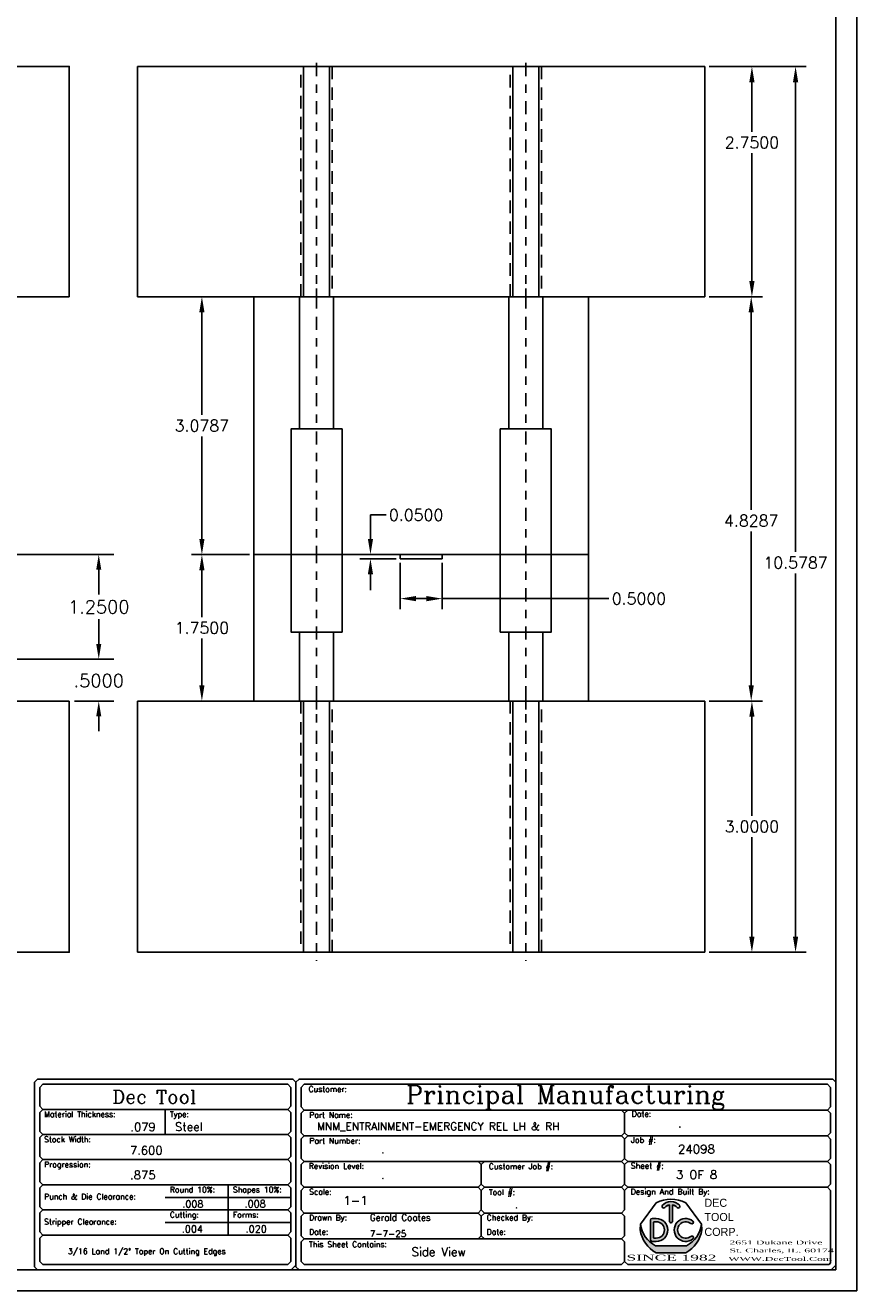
# Model space of a CAD drawing. Header units: inches. Extents: x -77 to 299, y -110 to 144.
# Tile 12 of 138: x 30 to 40, y -86 to -71. Entities that reach past the tile are written whole.
import ezdxf

# ---------------------------------------------------------------- set-up
doc = ezdxf.new("R2010")
doc.units = ezdxf.units.IN
doc.header["$MEASUREMENT"] = 0
doc.linetypes.add('CENTER', pattern=[0.249, 0.156, -0.031, 0.031, -0.031])
doc.linetypes.add('HIDDEN', pattern=[0.22499999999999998, 0.15, -0.075])
doc.layers.get('DEFPOINTS').update_dxf_attribs({"color": 8})
for name, color, linetype in [('SID-M-C', 74, 'CENTER'), ('SID-M-D', 42, 'Continuous'), ('SID-M-H', 4, 'HIDDEN'), ('SID-M-S', 105, 'Continuous')]:
    doc.layers.add(name, color=color, linetype=linetype)
doc.styles.add('C', font='COMPLEX.SHX')
doc.styles.add('DARREN', font='dutchi.ttf')
doc.styles.get("Standard").update_dxf_attribs({"font": 'txt.shx'})
doc.styles.add('TITTLE', font='vinet.ttf')
doc.dimstyles.get("Standard").update_dxf_attribs({"dimtxt": 0.18, "dimasz": 0.18, "dimexe": 0.18, "dimexo": 0.0625, "dimgap": 0.09, "dimtad": 0, "dimtih": 1, "dimtoh": 1, "dimdec": 4, "dimzin": 0, "dimdsep": 46, "dimtxsty": 'Standard', "dimcen": 0.09, "dimadec": 0, "dimazin": 0, "dimtfac": 1, "dimtdec": 4, "dimtofl": 0, "dimtmove": 0, "dimatfit": 3, "dimfxl": 0, "dimtolj": 1, "dimtzin": 0, "dimarcsym": 0})
doc.dimstyles.new('STANDARD$0', dxfattribs={"dimtxt": 0.156, "dimasz": 0.18, "dimexe": 0.18, "dimexo": 0.0625, "dimgap": 0.07, "dimtad": 0, "dimtih": 1, "dimtoh": 1, "dimdec": 4, "dimzin": 4, "dimdsep": 46, "dimtxsty": 'Standard', "dimcen": 0.09, "dimclrd": 2, "dimclre": 2, "dimclrt": 2, "dimadec": 4, "dimazin": 0, "dimtfac": 1, "dimtdec": 4, "dimtofl": 0, "dimtmove": 0, "dimatfit": 3, "dimfxl": 0, "dimtolj": 1, "dimtzin": 0, "dimarcsym": 0})

# ---------------------------------------------------------------- blocks, each defined once
blk = doc.blocks.new('*D115')
at = {"layer": 'DEFPOINTS', "color": 0}
for p in [(37.95359709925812, -71.15437650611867), (37.95359709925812, -81.7330765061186), (39.0377578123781, -81.7330765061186)]:
    blk.add_point(p, dxfattribs=at)
at = {"layer": 'SID-M-D', "color": 0, "lineweight": -2}
for p, q in [((38.00359709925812, -71.15437650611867), (39.16275781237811, -71.15437650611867)), ((39.03775781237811, -71.34187650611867), (39.03775781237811, -76.95148820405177)), ((39.0377578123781, -81.5455765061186), (39.03775781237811, -77.20928347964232)), ((38.00359709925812, -81.7330765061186), (39.1627578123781, -81.7330765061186))]:
    blk.add_line(p, q, dxfattribs=at)
at = {"layer": 'SID-M-D', "color": 0}
for points in [[(39.00650781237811, -71.34187650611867), (39.06900781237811, -71.34187650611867), (39.03775781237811, -71.15437650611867)], [(39.0065078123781, -81.5455765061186), (39.0690078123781, -81.5455765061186), (39.0377578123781, -81.7330765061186)]]:
    blk.add_solid(points, dxfattribs=at)
at = {"layer": 'SID-M-D', "color": 0, "insert": (39.03775781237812, -77.08038584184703), "char_height": 0.1377952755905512, "attachment_point": 5}
blk.add_mtext('\\A1;10.5787', dxfattribs=at)
blk = doc.blocks.new('*D116')
at = {"layer": 'DEFPOINTS', "color": 0}
for p in [(33.95857054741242, -76.98307650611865), (34.31464150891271, -76.98307650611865), (34.31464150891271, -77.03307650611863)]:
    blk.add_point(p, dxfattribs=at)
at = {"layer": 'SID-M-D', "color": 0, "lineweight": -2}
for p, q in [((33.95857054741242, -76.79557650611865), (33.95857054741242, -76.51010514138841)), ((33.95857054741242, -76.51010514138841), (34.14607054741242, -76.51010514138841)), ((34.26464150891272, -76.98307650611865), (33.83357054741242, -76.98307650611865)), ((34.26464150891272, -77.03307650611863), (33.83357054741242, -77.03307650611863)), ((33.95857054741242, -77.22057650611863), (33.95857054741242, -77.40807650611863))]:
    blk.add_line(p, q, dxfattribs=at)
at = {"layer": 'SID-M-D', "color": 0}
for points in [[(33.92732054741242, -76.79557650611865), (33.98982054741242, -76.79557650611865), (33.95857054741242, -76.98307650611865)], [(33.92732054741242, -77.22057650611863), (33.98982054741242, -77.22057650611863), (33.95857054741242, -77.03307650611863)]]:
    blk.add_solid(points, dxfattribs=at)
at = {"layer": 'SID-M-D', "color": 0, "insert": (34.50462697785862, -76.5101051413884), "char_height": 0.1377952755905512, "attachment_point": 5}
blk.add_mtext('\\A1;0.0500', dxfattribs=at)
blk = doc.blocks.new('*D117')
at = {"layer": 'DEFPOINTS', "color": 0}
for p in [(37.95359709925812, -71.15437650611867), (38.51634672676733, -71.15437650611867), (37.95359709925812, -73.90437650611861)]:
    blk.add_point(p, dxfattribs=at)
at = {"layer": 'SID-M-D', "color": 0, "lineweight": -2}
for p, q in [((38.00359709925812, -71.15437650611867), (38.64134672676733, -71.15437650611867)), ((38.51634672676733, -71.34187650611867), (38.51634672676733, -71.93283233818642)), ((38.51634672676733, -73.71687650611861), (38.51634672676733, -72.19062761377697)), ((38.00359709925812, -73.90437650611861), (38.64134672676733, -73.90437650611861))]:
    blk.add_line(p, q, dxfattribs=at)
at = {"layer": 'SID-M-D', "color": 0}
for points in [[(38.48509672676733, -71.34187650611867), (38.54759672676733, -71.34187650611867), (38.51634672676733, -71.15437650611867)], [(38.48509672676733, -73.71687650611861), (38.54759672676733, -73.71687650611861), (38.51634672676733, -73.90437650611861)]]:
    blk.add_solid(points, dxfattribs=at)
at = {"layer": 'SID-M-D', "color": 0, "insert": (38.51634672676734, -72.06172997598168), "char_height": 0.1377952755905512, "attachment_point": 5}
blk.add_mtext('\\A1;2.7500', dxfattribs=at)
blk = doc.blocks.new('*D118')
at = {"layer": 'DEFPOINTS', "color": 0}
for p in [(34.31464150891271, -77.03307650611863), (34.81464150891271, -77.03307650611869), (34.31464150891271, -77.50934344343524)]:
    blk.add_point(p, dxfattribs=at)
at = {"layer": 'SID-M-D', "color": 0, "lineweight": -2}
for p, q in [((34.31464150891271, -77.08307650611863), (34.31464150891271, -77.63434344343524)), ((34.81464150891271, -77.08307650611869), (34.81464150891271, -77.63434344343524)), ((34.50214150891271, -77.50934344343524), (34.62714150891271, -77.50934344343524)), ((34.81464150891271, -77.50934344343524), (36.80807990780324, -77.50934344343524))]:
    blk.add_line(p, q, dxfattribs=at)
at = {"layer": 'SID-M-D', "color": 0}
for points in [[(34.50214150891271, -77.47809344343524), (34.50214150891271, -77.54059344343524), (34.31464150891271, -77.50934344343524)], [(34.62714150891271, -77.47809344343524), (34.62714150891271, -77.54059344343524), (34.81464150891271, -77.50934344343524)]]:
    blk.add_solid(points, dxfattribs=at)
at = {"layer": 'SID-M-D', "color": 0, "insert": (37.16663633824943, -77.50934344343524), "char_height": 0.1377952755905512, "attachment_point": 5}
blk.add_mtext('\\A1;0.5000', dxfattribs=at)
blk = doc.blocks.new('*D119')
at = {"layer": 'DEFPOINTS', "color": 0}
for p in [(37.95359709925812, -78.73307650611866), (38.51611045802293, -78.73307650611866), (37.95359709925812, -81.7330765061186)]:
    blk.add_point(p, dxfattribs=at)
at = {"layer": 'SID-M-D', "color": 0, "lineweight": -2}
for p, q in [((38.00359709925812, -78.73307650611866), (38.64111045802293, -78.73307650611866)), ((38.51611045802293, -78.92057650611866), (38.51611045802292, -80.10160748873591)), ((38.51611045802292, -81.5455765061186), (38.51611045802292, -80.35940276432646)), ((38.00359709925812, -81.7330765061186), (38.64111045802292, -81.7330765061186))]:
    blk.add_line(p, q, dxfattribs=at)
at = {"layer": 'SID-M-D', "color": 0}
for points in [[(38.48486045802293, -78.92057650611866), (38.54736045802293, -78.92057650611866), (38.51611045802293, -78.73307650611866)], [(38.48486045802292, -81.5455765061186), (38.54736045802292, -81.5455765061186), (38.51611045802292, -81.7330765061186)]]:
    blk.add_solid(points, dxfattribs=at)
at = {"layer": 'SID-M-D', "color": 0, "insert": (38.51611045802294, -80.23050512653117), "char_height": 0.1377952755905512, "attachment_point": 5}
blk.add_mtext('\\A1;3.0000', dxfattribs=at)
blk = doc.blocks.new('*D120')
at = {"layer": 'DEFPOINTS', "color": 0}
for p in [(37.95359709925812, -73.90437650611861), (37.95359709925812, -78.73307650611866), (38.50799030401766, -78.73307650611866)]:
    blk.add_point(p, dxfattribs=at)
at = {"layer": 'SID-M-D', "color": 0, "lineweight": -2}
for p, q in [((38.00359709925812, -73.90437650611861), (38.63299030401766, -73.90437650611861)), ((38.50799030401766, -74.09187650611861), (38.50799030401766, -76.45039193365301)), ((38.50799030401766, -78.54557650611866), (38.50799030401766, -76.70818720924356)), ((38.00359709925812, -78.73307650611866), (38.63299030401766, -78.73307650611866))]:
    blk.add_line(p, q, dxfattribs=at)
at = {"layer": 'SID-M-D', "color": 0}
for points in [[(38.47674030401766, -74.09187650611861), (38.53924030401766, -74.09187650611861), (38.50799030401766, -73.90437650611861)], [(38.47674030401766, -78.54557650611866), (38.53924030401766, -78.54557650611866), (38.50799030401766, -78.73307650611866)]]:
    blk.add_solid(points, dxfattribs=at)
at = {"layer": 'SID-M-D', "color": 0, "insert": (38.50799030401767, -76.57928957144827), "char_height": 0.1377952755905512, "attachment_point": 5}
blk.add_mtext('\\A1;4.8287', dxfattribs=at)
blk = doc.blocks.new('*D121')
at = {"layer": 'DEFPOINTS', "color": 0}
for p in [(32.56464150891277, -76.98307650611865), (31.94462570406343, -78.7330765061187), (32.56464150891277, -78.73307650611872)]:
    blk.add_point(p, dxfattribs=at)
at = {"layer": 'SID-M-D', "color": 0, "lineweight": -2}
for p, q in [((32.51464150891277, -76.98307650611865), (31.81962570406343, -76.98307650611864)), ((31.94462570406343, -77.17057650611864), (31.94462570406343, -77.72917886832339)), ((31.94462570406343, -78.5455765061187), (31.94462570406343, -77.98697414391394)), ((32.51464150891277, -78.73307650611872), (31.81962570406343, -78.7330765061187))]:
    blk.add_line(p, q, dxfattribs=at)
at = {"layer": 'SID-M-D', "color": 0}
for points in [[(31.91337570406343, -77.17057650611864), (31.97587570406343, -77.17057650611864), (31.94462570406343, -76.98307650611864)], [(31.91337570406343, -78.5455765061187), (31.97587570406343, -78.5455765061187), (31.94462570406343, -78.7330765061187)]]:
    blk.add_solid(points, dxfattribs=at)
at = {"layer": 'SID-M-D', "color": 0, "insert": (31.94462570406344, -77.85807650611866), "char_height": 0.1377952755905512, "attachment_point": 5}
blk.add_mtext('\\A1;1.7500', dxfattribs=at)
blk = doc.blocks.new('*D122')
at = {"layer": 'DEFPOINTS', "color": 0}
for p in [(31.94462570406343, -73.9043765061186), (32.56464150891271, -73.90437650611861), (32.56464150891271, -76.98307650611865)]:
    blk.add_point(p, dxfattribs=at)
at = {"layer": 'SID-M-D', "color": 0, "lineweight": -2}
for p, q in [((32.51464150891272, -73.90437650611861), (31.81962570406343, -73.9043765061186)), ((31.94462570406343, -74.0918765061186), (31.94462570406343, -75.31482886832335)), ((31.94462570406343, -76.79557650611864), (31.94462570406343, -75.5726241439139)), ((32.51464150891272, -76.98307650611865), (31.81962570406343, -76.98307650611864))]:
    blk.add_line(p, q, dxfattribs=at)
at = {"layer": 'SID-M-D', "color": 0}
for points in [[(31.91337570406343, -74.0918765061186), (31.97587570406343, -74.0918765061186), (31.94462570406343, -73.9043765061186)], [(31.91337570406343, -76.79557650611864), (31.97587570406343, -76.79557650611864), (31.94462570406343, -76.98307650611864)]]:
    blk.add_solid(points, dxfattribs=at)
at = {"layer": 'SID-M-D', "color": 0, "insert": (31.94462570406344, -75.44372650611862), "char_height": 0.1377952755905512, "attachment_point": 5}
blk.add_mtext('\\A1;3.0787', dxfattribs=at)
blk = doc.blocks.new('*D315')
at = {"layer": 'DEFPOINTS', "color": 0}
for p in [(29.15906728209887, -78.23307650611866), (30.71232500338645, -78.23307650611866), (30.35910197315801, -78.73307650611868)]:
    blk.add_point(p, dxfattribs=at)
at = {"layer": 'SID-M-D', "color": 2, "lineweight": -2}
for p, q in [((30.71232500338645, -78.05307650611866), (30.71232500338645, -77.87307650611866)), ((29.22156728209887, -78.23307650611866), (30.89232500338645, -78.23307650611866)), ((30.42160197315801, -78.73307650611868), (30.89232500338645, -78.73307650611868)), ((30.71232500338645, -78.91307650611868), (30.71232500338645, -79.09307650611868))]:
    blk.add_line(p, q, dxfattribs=at)
at = {"layer": 'SID-M-D', "color": 2}
for points in [[(30.68232500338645, -78.05307650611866), (30.74232500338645, -78.05307650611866), (30.71232500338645, -78.23307650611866)], [(30.68232500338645, -78.91307650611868), (30.74232500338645, -78.91307650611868), (30.71232500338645, -78.73307650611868)]]:
    blk.add_solid(points, dxfattribs=at)
at = {"layer": 'SID-M-D', "color": 2, "insert": (30.71232500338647, -78.48861515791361), "char_height": 0.156, "attachment_point": 5}
blk.add_mtext('\\A1;.5000', dxfattribs=at)
blk = doc.blocks.new('*D316')
at = {"layer": 'DEFPOINTS', "color": 0}
for p in [(29.15906728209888, -76.98307650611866), (30.71232500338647, -76.98307650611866), (29.15906728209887, -78.23307650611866)]:
    blk.add_point(p, dxfattribs=at)
at = {"layer": 'SID-M-D', "color": 2, "lineweight": -2}
for p, q in [((29.22156728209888, -76.98307650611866), (30.89232500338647, -76.98307650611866)), ((30.71232500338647, -77.16307650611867), (30.71232500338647, -77.46007650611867)), ((30.71232500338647, -78.05307650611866), (30.71232500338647, -77.75607650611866)), ((29.22156728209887, -78.23307650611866), (30.89232500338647, -78.23307650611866))]:
    blk.add_line(p, q, dxfattribs=at)
at = {"layer": 'SID-M-D', "color": 2}
for points in [[(30.68232500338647, -77.16307650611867), (30.74232500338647, -77.16307650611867), (30.71232500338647, -76.98307650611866)], [(30.68232500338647, -78.05307650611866), (30.74232500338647, -78.05307650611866), (30.71232500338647, -78.23307650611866)]]:
    blk.add_solid(points, dxfattribs=at)
at = {"layer": 'SID-M-D', "color": 2, "insert": (30.71232500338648, -77.60807650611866), "char_height": 0.156, "attachment_point": 5}
blk.add_mtext('\\A1;1.2500', dxfattribs=at)
blk = doc.blocks.new('dm108730')
at = {"layer": 'SID-M-S'}
h = blk.add_hatch(color=5, dxfattribs=at)
edge = h.paths.add_edge_path()
edge.add_arc((-24.274016, 24.771245), 0.3125, 101.536958, 138.1897)
edge.add_arc((-24.553525, 25.021245), 0.0625, 138.1897, 318.1897, ccw=False)
edge.add_arc((-24.274016, 24.771245), 0.4375, 41.81029999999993, 138.1897, ccw=False)
edge.add_arc((-23.994474, 25.021208), 0.0625, -138.1439400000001, 41.85608500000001, ccw=False)
edge.add_arc((-24.274016, 24.771245), 0.3125, 41.791991, 78.46304)
edge.add_line((-24.211516, 25.077431), (-24.211516, 24.458747))
edge.add_arc((-24.274016, 24.458739), 0.0625, -180.0073369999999, 0.0073369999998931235, ccw=False)
edge.add_line((-24.336516, 24.458747), (-24.336516, 25.077431))
for color, points in [(44, [(-23.09113750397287, 24.12506353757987), (-23.11127244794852, 24.34654737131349), (-23.11127270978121, 24.34654772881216, -0.2467035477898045), (-23.67590065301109, 23.52124487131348), (-24.8721312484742, 23.52124487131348, -0.2467035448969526), (-25.43675927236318, 24.34654766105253), (-25.43675944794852, 24.34654742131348), (-25.45689447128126, 24.12506321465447, 0.2250527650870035), (-24.84472040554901, 23.2462442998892), (-23.70331161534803, 23.24624434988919, 0.2250528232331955)]), (5, [(-23.43839081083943, 24.46301805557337, 2.079481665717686), (-23.43832624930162, 23.77952329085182, 0.9974867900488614), (-23.51645796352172, 23.87709607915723, -2.078486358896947), (-23.51653168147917, 24.36545254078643, 0.9974776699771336)])]:
    blk.add_hatch(color=color, dxfattribs=at).paths.add_polyline_path(points)
h = blk.add_hatch(color=5, dxfattribs=at)
h.paths.add_polyline_path([(-24.83651594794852, 24.55874487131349), (-24.99901594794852, 24.55874487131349, 0.4142135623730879), (-25.06151594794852, 24.49624487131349), (-25.06151594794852, 23.74624487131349, 0.4142135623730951), (-24.99901594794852, 23.68374487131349), (-24.83651594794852, 23.68374487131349, 1)])
h.paths.add_polyline_path([(-24.83651594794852, 23.80874487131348), (-24.92651594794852, 23.80874487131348, -0.4142135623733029), (-24.93651594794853, 23.81874487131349), (-24.93651594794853, 24.42374487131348, -0.4142135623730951), (-24.92651594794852, 24.43374487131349), (-24.83651594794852, 24.43374487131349, -1)], flags=16)
at = {"layer": 'SID-M-S', "color": 44}
for p, q in [((-24.840673, 25.160426), (-25.436759, 24.346547)), ((-23.707359, 25.160426), (-23.111272, 24.346547))]:
    blk.add_line(p, q, dxfattribs=at)
at = {"layer": 'SID-M-S'}
for p, q in [((-25.436759, 24.346547), (-25.456894, 24.125063)), ((-25.061516, 24.496245), (-25.061516, 23.746245)), ((-24.836516, 24.558745), (-24.999016, 24.558745)), ((-24.936516, 23.818745), (-24.936516, 24.423745)), ((-24.926516, 24.433745), (-24.836516, 24.433745)), ((-23.111272, 24.346547), (-23.091137, 24.125063)), ((-24.926516, 23.808745), (-24.836516, 23.808745)), ((-24.836516, 23.683745), (-24.999016, 23.683745)), ((-23.6759, 23.521245), (-24.872131, 23.521245))]:
    blk.add_line(p, q, dxfattribs=at)
at = {"layer": 'SID-M-S', "linetype": 'Continuous'}
blk.add_line((-24.84472, 23.246244), (-23.703312, 23.246244), dxfattribs=at)
at = {"layer": 'SID-M-S'}
for points in [[(-24.041026, 24.97950400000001, 1), (-23.947923, 25.062911, 0.4472140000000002), (-24.600109, 25.062911)], [(-24.50694, 24.979578, -0.161305), (-24.336516, 25.077431), (-24.336516, 24.458747, 1.000128), (-24.211516, 24.458747), (-24.211516, 25.077431, -0.161387), (-24.041026, 24.97950400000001)]]:
    blk.add_lwpolyline(points, format="xyb", dxfattribs=at)
at = {"layer": 'SID-M-S', "color": 44}
blk.add_arc((-24.274016, 24.04624500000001), 1.25, 63.04274999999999, 116.9573, dxfattribs=at)
at = {"layer": 'SID-M-S'}
for centre, radius, start, end in [((-24.553525, 25.021245), 0.0625, 138.1897, 318.1897000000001), ((-24.36901600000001, 24.471245), 1.074999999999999, 186.6612, 242.0945000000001), ((-24.999016, 24.496245), 0.0625, 90.00001999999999, 180), ((-24.926516, 24.423745), 0.01, 90, 180), ((-24.836516, 24.121245), 0.4375, 270, 90), ((-24.836516, 24.121245), 0.3125, 270, 90), ((-23.711516, 24.121245), 0.4375, 51.37019699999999, 308.61381), ((-23.711516, 24.121245), 0.3125, 51.39486400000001, 308.5956), ((-24.179016, 24.471245), 1.074999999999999, 297.9055, 353.3388), ((-23.477584, 24.414334), 0.0625, 231.355952, 51.16382899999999), ((-24.224016, 24.331245), 1.25, 189.494, 240.2271), ((-24.999016, 23.746245), 0.0625, 180, 270), ((-24.926516, 23.818745), 0.01, 180, 270), ((-24.324016, 24.331245), 1.25, 299.7729, 350.506), ((-23.477515, 23.828211), 0.0625, 308.3877470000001, 128.676102)]:
    blk.add_arc(centre, radius, start, end, dxfattribs=at)
blk.add_point((-24.274016, 24.396245), dxfattribs=at)

msp = doc.modelspace()

# ---------------------------------------------------------------- linework, layer by layer
at = {"layer": 'SID-M-C'}
for p, q in [((33.31464150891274, -74.00437650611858), (33.31464150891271, -71.05437650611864)), ((35.81464150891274, -74.00437650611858), (35.81464150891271, -71.05437650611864)), ((33.31464150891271, -77.03577650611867), (33.31464150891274, -73.80437650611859)), ((35.81464150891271, -77.03577650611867), (35.81464150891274, -73.80437650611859)), ((33.31464150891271, -76.93037650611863), (33.31464150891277, -78.83307650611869)), ((35.81464150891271, -76.93037650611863), (35.81464150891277, -78.83307650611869)), ((33.31464150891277, -78.6330765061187), (33.31464150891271, -81.83307650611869)), ((35.81464150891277, -78.6330765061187), (35.81464150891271, -81.83307650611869))]:
    msp.add_line(p, q, dxfattribs=at)
at = {"layer": 'SID-M-H'}
for p, q in [((33.12714150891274, -73.90437650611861), (33.12714150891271, -71.15437650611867)), ((33.50214150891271, -71.15437650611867), (33.50214150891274, -73.90437650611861)), ((35.62714150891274, -73.90437650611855), (35.62714150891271, -71.15437650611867)), ((36.00214150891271, -71.15437650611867), (36.00214150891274, -73.90437650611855)), ((33.12714150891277, -78.73307650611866), (33.12714150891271, -81.73307650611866)), ((33.50214150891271, -81.73307650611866), (33.50214150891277, -78.73307650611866)), ((35.62714150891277, -78.73307650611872), (35.62714150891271, -81.73307650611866)), ((36.00214150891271, -81.73307650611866), (36.00214150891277, -78.73307650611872))]:
    msp.add_line(p, q, dxfattribs=at)
at = {"layer": 'SID-M-S'}
for p, q in [((31.17568591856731, -71.15437650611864), (31.17568591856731, -73.90437650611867)), ((37.95359709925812, -71.15437650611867), (31.17568591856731, -71.15437650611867)), ((33.15839150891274, -73.90437650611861), (33.15839150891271, -71.15437650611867)), ((33.47089150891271, -71.15437650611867), (33.47089150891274, -73.90437650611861)), ((35.65839150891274, -73.90437650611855), (35.65839150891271, -71.15437650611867)), ((35.97089150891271, -71.15437650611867), (35.97089150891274, -73.90437650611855)), ((37.95359709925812, -71.15437650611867), (37.95359709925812, -73.90437650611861)), ((37.95359709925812, -73.90437650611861), (31.17568591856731, -73.90437650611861)), ((33.11164150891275, -75.48307650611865), (33.5176415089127, -75.48307650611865)), ((35.61164150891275, -75.48307650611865), (36.0176415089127, -75.48307650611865)), ((36.56464150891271, -76.98307650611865), (32.56464150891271, -76.98307650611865)), ((32.56464150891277, -76.98307650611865), (32.56464150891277, -78.73307650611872)), ((32.56464150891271, -76.98307650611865), (36.56464150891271, -76.98307650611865)), ((34.31464150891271, -76.98307650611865), (34.31464150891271, -77.03307650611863)), ((34.31464150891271, -77.03307650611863), (34.81464150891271, -77.03307650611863)), ((34.81464150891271, -76.98307650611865), (34.81464150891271, -77.03307650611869)), ((36.56464150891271, -76.98307650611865), (36.56464150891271, -78.73307650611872)), ((33.11164150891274, -77.90807650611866), (33.51764150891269, -77.90807650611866)), ((35.61164150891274, -77.90807650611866), (36.01764150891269, -77.90807650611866)), ((37.95359709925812, -78.73307650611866), (31.17568591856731, -78.7330765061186)), ((31.17568591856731, -78.7330765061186), (31.17568591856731, -81.73307650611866)), ((36.56464150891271, -78.7330765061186), (32.56464150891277, -78.7330765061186)), ((33.15839150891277, -78.73307650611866), (33.15839150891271, -81.73307650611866)), ((33.47089150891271, -81.73307650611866), (33.47089150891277, -78.73307650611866)), ((35.65839150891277, -78.73307650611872), (35.65839150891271, -81.73307650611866)), ((35.97089150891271, -81.73307650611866), (35.97089150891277, -78.73307650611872)), ((37.95359709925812, -78.73307650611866), (37.95359709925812, -81.7330765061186)), ((37.95359709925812, -81.7330765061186), (31.17568591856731, -81.7330765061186)), ((30.00676117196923, -83.34638053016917), (30.04367516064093, -83.3094665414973)), ((30.00676117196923, -83.34638053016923), (30.00676117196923, -83.57255195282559)), ((30.04367516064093, -83.3094665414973), (32.96981774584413, -83.3094665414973)), ((33.00673173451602, -83.34638053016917), (32.96981774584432, -83.3094665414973)), ((33.00673173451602, -83.34638053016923), (33.00673173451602, -83.57255195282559)), ((33.12977836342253, -83.34638053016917), (33.16669235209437, -83.30946654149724)), ((33.12977836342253, -83.58016912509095), (33.12977836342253, -83.34638053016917)), ((39.41980484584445, -83.30946654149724), (33.16669235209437, -83.30946654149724)), ((39.41980484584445, -83.30946654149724), (39.45671883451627, -83.34638053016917)), ((39.45671883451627, -83.34638053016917), (39.45671883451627, -83.58016912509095)), ((30.00676117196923, -83.57255195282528), (30.04367516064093, -83.60946594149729)), ((30.00676117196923, -83.64637993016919), (30.04367516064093, -83.60946594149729)), ((30.00676117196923, -83.64637993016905), (30.00676117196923, -83.87255135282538)), ((30.04367516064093, -83.60946594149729), (32.96981774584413, -83.60946594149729)), ((31.50675817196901, -83.60946594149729), (31.50675817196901, -83.90946534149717)), ((33.00673173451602, -83.57255195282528), (32.96981774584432, -83.60946594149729)), ((33.00673173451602, -83.64637993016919), (32.96981774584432, -83.60946594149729)), ((33.00673173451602, -83.64637993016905), (33.00673173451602, -83.87255135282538)), ((33.16669235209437, -83.61708311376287), (33.12977836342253, -83.58016912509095)), ((33.12977836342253, -83.65399710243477), (33.16669235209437, -83.61708311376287)), ((33.12977836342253, -83.88778569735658), (33.12977836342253, -83.65399710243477)), ((39.41980484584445, -83.61708311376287), (33.16669235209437, -83.61708311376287)), ((36.95887226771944, -83.61708311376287), (36.99578625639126, -83.65399710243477)), ((37.03270024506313, -83.61708311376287), (36.99578625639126, -83.65399710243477)), ((36.99578625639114, -83.88778569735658), (36.99578625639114, -83.65399710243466)), ((39.41980484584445, -83.61708311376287), (39.45671883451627, -83.58016912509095)), ((39.45671883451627, -83.65399710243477), (39.41980484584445, -83.61708311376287)), ((39.45671883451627, -83.65399710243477), (39.45671883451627, -83.8898720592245)), ((30.00676117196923, -83.8725513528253), (30.04367516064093, -83.90946534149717)), ((30.00676117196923, -83.94637933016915), (30.04367516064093, -83.90946534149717)), ((30.00676117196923, -83.94637933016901), (30.00676117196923, -84.17255075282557)), ((30.04367516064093, -83.90946534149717), (32.96981774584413, -83.90946534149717)), ((33.00673173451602, -83.8725513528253), (32.96981774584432, -83.90946534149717)), ((33.00673173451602, -83.94637933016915), (32.96981774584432, -83.90946534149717)), ((33.00673173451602, -83.94637933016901), (33.00673173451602, -84.17255075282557)), ((33.16669235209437, -83.9246996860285), (33.12977836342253, -83.88778569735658)), ((33.12977836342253, -83.96161367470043), (33.16669235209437, -83.9246996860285)), ((33.12977836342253, -84.1954022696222), (33.12977836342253, -83.96161367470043)), ((36.95887226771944, -83.9246996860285), (33.16669235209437, -83.9246996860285)), ((36.95887226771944, -83.9246996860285), (36.99578625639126, -83.88778569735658)), ((36.99578625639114, -83.96161367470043), (36.95887226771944, -83.9246996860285)), ((36.99578625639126, -83.88778569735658), (37.03270024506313, -83.9246996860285)), ((37.03270024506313, -83.92678604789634), (36.99578625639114, -83.96370003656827)), ((36.99578625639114, -84.1954022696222), (36.99578625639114, -83.96370003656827)), ((37.03270024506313, -83.92678604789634), (39.41980484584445, -83.92678604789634)), ((39.45671883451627, -83.8898720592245), (39.41980484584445, -83.92678604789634)), ((39.41980484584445, -83.92678604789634), (39.45671883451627, -83.96370003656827)), ((39.45671883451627, -83.96370003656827), (39.45671883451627, -84.1954022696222)), ((30.00676117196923, -84.17255075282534), (30.04367516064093, -84.20946474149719)), ((30.00676117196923, -84.24637873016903), (30.04367516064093, -84.20946474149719)), ((30.00676117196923, -84.24637873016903), (30.00676117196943, -84.47255015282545)), ((30.04367516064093, -84.20946474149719), (32.96981774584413, -84.20946474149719)), ((33.00673173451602, -84.17255075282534), (32.96981774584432, -84.20946474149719)), ((33.00673173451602, -84.24637873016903), (32.96981774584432, -84.20946474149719)), ((33.00673173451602, -84.24637873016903), (33.00673173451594, -84.47255015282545)), ((33.16669235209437, -84.2323162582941), (33.12977836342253, -84.1954022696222)), ((33.12977836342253, -84.26923024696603), (33.16669235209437, -84.2323162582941)), ((33.12977836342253, -84.50301884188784), (33.12977836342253, -84.26923024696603)), ((36.95887226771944, -84.2323162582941), (33.16669235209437, -84.2323162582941)), ((35.24618038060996, -84.2323162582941), (35.28309436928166, -84.26923024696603)), ((35.32000835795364, -84.2323162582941), (35.28309436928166, -84.26923024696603)), ((35.28309436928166, -84.26923024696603), (35.28309436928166, -84.50301884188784)), ((36.95887226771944, -84.2323162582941), (36.99578625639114, -84.1954022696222)), ((36.99578625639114, -84.26923024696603), (36.95887226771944, -84.2323162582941)), ((36.99578625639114, -84.1954022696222), (37.03270024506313, -84.2323162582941)), ((37.03270024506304, -84.2323162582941), (36.99578625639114, -84.26923024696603)), ((36.99578625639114, -84.50301884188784), (36.99578625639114, -84.26923024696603)), ((37.03270024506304, -84.2323162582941), (39.41980484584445, -84.2323162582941)), ((39.45671883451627, -84.1954022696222), (39.41980484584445, -84.2323162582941)), ((39.41980484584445, -84.2323162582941), (39.45671883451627, -84.26923024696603)), ((39.45671883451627, -84.26923024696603), (39.45671883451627, -84.50301884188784)), ((30.00676117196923, -84.47255015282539), (30.04367516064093, -84.5094641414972)), ((33.00673173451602, -84.47255015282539), (32.96981774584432, -84.5094641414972)), ((30.00676117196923, -84.54637813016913), (30.04367516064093, -84.5094641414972)), ((30.00676117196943, -84.54637813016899), (30.00676117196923, -84.77254955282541)), ((30.04367516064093, -84.50946414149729), (32.96981774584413, -84.50946414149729)), ((32.25675667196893, -84.5094641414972), (32.25675667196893, -84.80946354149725)), ((33.00673173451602, -84.54637813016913), (32.96981774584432, -84.5094641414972)), ((33.00673173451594, -84.54637813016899), (33.00673173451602, -84.77254955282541)), ((33.12977836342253, -84.50301884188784), (33.16669235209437, -84.53993283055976)), ((33.12977836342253, -84.57684681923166), (33.16669235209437, -84.53993283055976)), ((33.12977836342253, -84.81063541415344), (33.12977836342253, -84.57684681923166)), ((35.24618038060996, -84.53993283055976), (33.16669235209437, -84.53993283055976)), ((35.28309436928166, -84.50301884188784), (35.24618038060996, -84.53993283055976)), ((35.24618038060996, -84.53993283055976), (35.28309436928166, -84.57684681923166)), ((35.28309436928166, -84.50301884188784), (35.32000835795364, -84.53993283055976)), ((35.32000835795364, -84.53993283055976), (35.28309436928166, -84.57684681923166)), ((35.28309436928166, -84.57684681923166), (35.28309436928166, -84.81063541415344)), ((36.95887226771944, -84.53993283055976), (35.32000835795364, -84.53993283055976)), ((36.95887226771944, -84.53993283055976), (36.99578625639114, -84.50301884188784)), ((36.99578625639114, -84.57684681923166), (36.95887226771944, -84.53993283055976)), ((36.99578625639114, -84.50301884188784), (37.03270024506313, -84.53993283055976)), ((37.03270024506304, -84.53993283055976), (36.99578625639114, -84.57684681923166)), ((36.99578625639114, -84.81063541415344), (36.99578625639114, -84.57684681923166)), ((37.03270024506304, -84.53993283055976), (39.41980484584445, -84.53993283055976)), ((39.45671883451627, -84.50301884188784), (39.41980484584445, -84.53993283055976)), ((39.41980484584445, -84.53993283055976), (39.45671883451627, -84.57684681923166)), ((39.45671883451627, -84.57684681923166), (39.45671883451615, -85.44348216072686)), ((30.00676117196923, -84.77254955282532), (30.04367516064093, -84.80946354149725)), ((31.50675817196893, -84.6594638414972), (33.00675517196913, -84.65946384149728)), ((33.00673173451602, -84.77254955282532), (32.96981774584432, -84.80946354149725)), ((30.00676117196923, -84.84637753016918), (30.04367516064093, -84.80946354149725)), ((30.00676117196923, -84.84637753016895), (30.00676117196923, -85.07254895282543)), ((30.04367516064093, -84.80946354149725), (32.96981774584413, -84.80946354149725)), ((32.25675667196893, -84.80946354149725), (32.25675667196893, -85.10946294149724)), ((33.00673173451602, -84.84637753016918), (32.96981774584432, -84.80946354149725)), ((33.00673173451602, -84.84637753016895), (33.00673173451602, -85.07254895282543)), ((33.16669235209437, -84.84754940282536), (33.12977836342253, -84.81063541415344)), ((33.12977836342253, -84.88446339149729), (33.16669235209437, -84.84754940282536)), ((33.12977836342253, -85.1182519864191), (33.12977836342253, -84.88446339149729)), ((35.24618038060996, -84.84754940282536), (33.16669235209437, -84.84754940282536)), ((35.28309436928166, -84.81063541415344), (35.24618038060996, -84.84754940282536)), ((35.24618038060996, -84.84754940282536), (35.28309436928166, -84.88446339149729)), ((35.28309436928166, -84.81063541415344), (35.32000835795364, -84.84754940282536)), ((35.32000835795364, -84.84754940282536), (35.28309436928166, -84.88446339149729)), ((35.28309436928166, -84.88446339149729), (35.28309436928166, -85.1182519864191)), ((36.95887226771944, -84.84754940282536), (35.32000835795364, -84.84754940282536)), ((36.99578625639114, -84.81063541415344), (36.95887226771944, -84.84754940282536)), ((36.95887226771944, -84.84754940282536), (36.99578625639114, -84.88446339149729)), ((36.99578625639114, -84.88446339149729), (36.99578625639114, -85.1182519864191)), ((30.00676117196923, -85.07254895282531), (30.04367516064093, -85.10946294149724)), ((31.50675817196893, -84.95946324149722), (33.00675517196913, -84.95946324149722)), ((33.00673173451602, -85.07254895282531), (32.96981774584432, -85.10946294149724)), ((30.00676117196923, -85.14637693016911), (30.04367516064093, -85.10946294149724)), ((30.00676117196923, -85.14637693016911), (30.00676117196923, -85.42589199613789)), ((30.04367516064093, -85.10946294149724), (32.96981774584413, -85.10946294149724)), ((33.00673173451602, -85.14637693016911), (32.96981774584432, -85.10946294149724)), ((33.00673173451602, -85.14637693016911), (33.00673173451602, -85.42589199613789)), ((33.16669235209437, -85.155165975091), (33.12977836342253, -85.1182519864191)), ((33.12977836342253, -85.1920799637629), (33.16669235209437, -85.155165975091)), ((33.12977836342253, -85.4258685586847), (33.12977836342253, -85.1920799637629)), ((36.95887226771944, -85.155165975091), (33.16669235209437, -85.155165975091)), ((35.28309436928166, -85.1182519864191), (35.24618038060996, -85.155165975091)), ((35.28309436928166, -85.1182519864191), (35.32000835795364, -85.155165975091)), ((36.99578625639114, -85.1182519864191), (36.95887226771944, -85.155165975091)), ((36.95887226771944, -85.155165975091), (36.99578625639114, -85.1920799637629)), ((36.99578625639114, -85.19207996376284), (36.99578625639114, -85.4258685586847)), ((30.00676117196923, -85.42589199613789), (30.04367516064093, -85.46280598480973)), ((30.04367516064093, -85.46280598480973), (32.96981774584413, -85.46280598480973)), ((33.00673173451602, -85.42589199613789), (32.96981774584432, -85.46280598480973)), ((33.16669235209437, -85.46278254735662), (33.12977836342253, -85.4258685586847)), ((36.95887226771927, -85.46278254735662), (33.16669235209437, -85.46278254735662)), ((36.95887226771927, -85.46278254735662), (36.99578625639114, -85.4258685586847)), ((36.99578625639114, -85.4258685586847), (37.03270024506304, -85.46278254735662)), ((39.43741844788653, -85.46278254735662), (37.03270024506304, -85.46278254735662)), ((39.45671883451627, -85.44348216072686), (39.43741844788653, -85.46278254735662))]:
    msp.add_line(p, q, dxfattribs=at)
at = {"layer": 'SID-M-S', "color": 7}
for points in [[(-7.731757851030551, -51.89929068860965), (39.76824214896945, -51.89929068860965), (39.76824214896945, -85.77430536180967), (-7.731757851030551, -85.77430536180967)], [(-7.481757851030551, -85.52430536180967), (-7.481757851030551, -52.14929068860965), (39.51824214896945, -52.14929068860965), (39.51824214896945, -85.52430536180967)]]:
    msp.add_lwpolyline(points, close=True, dxfattribs=at)
at = {"layer": 'SID-M-S'}
for points in [[(30.35910197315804, -73.90437650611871), (30.35910197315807, -71.15437650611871), (23.02955040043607, -71.15437650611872), (23.02955040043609, -73.90437650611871)], [(23.02955040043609, -73.90437650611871), (30.35910197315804, -73.90437650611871)], [(36.56464150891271, -76.98307650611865), (32.56464150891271, -76.98307650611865), (32.56464150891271, -73.90437650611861), (36.56464150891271, -73.90437650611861), (36.56464150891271, -76.98307650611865)], [(33.01014150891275, -76.98307650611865), (33.01014150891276, -75.48307650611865), (33.11164150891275, -75.48307650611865), (33.11164150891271, -73.90437650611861), (33.51764150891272, -73.90437650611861), (33.5176415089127, -75.48307650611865), (33.61914150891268, -75.48307650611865), (33.61914150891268, -76.98307650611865)], [(35.51014150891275, -76.98307650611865), (35.51014150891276, -75.48307650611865), (35.61164150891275, -75.48307650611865), (35.61164150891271, -73.90437650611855), (36.01764150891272, -73.90437650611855), (36.0176415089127, -75.48307650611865), (36.11914150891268, -75.48307650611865), (36.11914150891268, -76.98307650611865)], [(33.01014150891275, -76.98307650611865), (33.01014150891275, -77.90807650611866), (33.11164150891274, -77.90807650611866), (33.11164150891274, -78.73307650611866), (33.51764150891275, -78.73307650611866), (33.51764150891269, -77.90807650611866), (33.61914150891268, -77.90807650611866), (33.61914150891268, -76.98307650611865)], [(35.51014150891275, -76.98307650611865), (35.51014150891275, -77.90807650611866), (35.61164150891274, -77.90807650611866), (35.61164150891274, -78.73307650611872), (36.01764150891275, -78.73307650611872), (36.01764150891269, -77.90807650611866), (36.11914150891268, -77.90807650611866), (36.11914150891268, -76.98307650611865)], [(30.35910197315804, -78.73307650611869), (23.02955040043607, -78.73307650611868)], [(23.02955040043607, -78.73307650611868), (23.02955040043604, -81.73307650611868), (30.35910197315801, -81.73307650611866), (30.35910197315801, -78.73307650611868)]]:
    msp.add_lwpolyline(points, dxfattribs=at)
for points in [[(33.06825504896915, -83.28485721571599), (33.06825504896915, -85.46896595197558), (33.01291513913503, -85.52430586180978), (29.98215184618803, -85.52430586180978), (29.94523785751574, -85.48739187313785), (29.94523785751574, -83.28485721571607), (29.98215184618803, -83.24794322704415), (33.03134106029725, -83.24794322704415)], [(39.51824214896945, -83.28485721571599), (39.51824214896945, -85.46896595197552), (39.46290223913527, -85.52430586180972), (33.10516903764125, -85.52430586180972), (33.06825504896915, -85.4873918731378), (33.06825504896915, -83.28485721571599), (33.10516903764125, -83.24794322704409), (39.48132816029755, -83.24794322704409)]]:
    msp.add_lwpolyline(points, close=True, dxfattribs=at)

# ---------------------------------------------------------------- block references
at = {"layer": 'SID-M-S', "xscale": 0.3125435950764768, "yscale": 0.3125435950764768, "zscale": 0.3125435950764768}
msp.add_blockref('dm108730', (45.13604640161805, -92.58806412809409), dxfattribs=at)

# ---------------------------------------------------------------- texts
at = {"layer": 'SID-M-D', "style": 'C'}
for s, height, p in [('Customer:', 0.0672911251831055, (33.21910820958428, -83.40094163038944)), ('Material Thickness:', 0.0672911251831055, (30.05917702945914, -83.70094103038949)), ('Type:', 0.0672911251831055, (31.56167005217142, -83.70094103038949)), ('Part Name:', 0.0672911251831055, (33.22720047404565, -83.70919639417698)), ('Date:', 0.0686930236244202, (37.07874510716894, -83.69648417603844)), ('Stock Width:', 0.0672911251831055, (30.05917702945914, -84.00094043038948)), ('Part Number:', 0.0672911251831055, (33.22839122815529, -84.01824467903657)), ('Job #:', 0.0686930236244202, (37.07166736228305, -84.00853436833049)), ('Progression:', 0.0672911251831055, (30.05917702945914, -84.30093983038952)), ('Revision Level:', 0.0672911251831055, (33.22155367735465, -84.31923391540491)), ('Customer Job #:', 0.0672911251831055, (35.37242421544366, -84.3237913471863)), ('Sheet #:', 0.0686930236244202, (37.06812856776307, -84.3165579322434)), ('Punch & Die Clearance:', 0.0672911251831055, (30.05917702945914, -84.68415735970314)), ('Round 10%%%:', 0.0672911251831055, (31.56167005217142, -84.60093923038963)), ('Shapes 10%%%:', 0.0672911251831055, (32.31512358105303, -84.60093923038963)), ('Scale:', 0.0672911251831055, (33.22627543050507, -84.62685048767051)), ('Tool #:', 0.0672911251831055, (35.37242421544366, -84.6314079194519)), ('Design And Built By:', 0.0686930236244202, (37.06639415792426, -84.62563604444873)), ('Stripper Clearance:', 0.0672911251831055, (30.05917702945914, -84.9841567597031)), ('Cutting:', 0.0672911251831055, (31.56167005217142, -84.90093863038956)), ('Forms:', 0.0672911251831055, (32.31512358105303, -84.90093863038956)), ('Drawn By:', 0.0672911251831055, (33.22521741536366, -84.93446705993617)), ('Checked By:', 0.0672911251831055, (35.34674667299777, -84.93446705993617)), ('Date:', 0.0672911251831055, (33.22521741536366, -85.1053364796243)), ('Date:', 0.0672911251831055, (35.34674667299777, -85.1053364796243)), ('This Sheet Contains:', 0.0672911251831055, (33.22364190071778, -85.25423135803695)), ('3/16 Land 1/2%%d Taper On Cutting Edges', 0.0672911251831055, (30.34291899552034, -85.33749980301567))]:
    msp.add_text(s, height=height, dxfattribs=at).set_placement(p)
at = {"layer": 'SID-M-S', "style": 'C'}
for s, height, p in [('Dec Tool', 0.1602169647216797, (30.87615781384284, -83.53836400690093)), ('Principal Manufacturing', 0.213623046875, (34.38643086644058, -83.53749869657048)), ('.079', 0.1009366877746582, (31.08988553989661, -83.86918522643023)), ('Steel', 0.1009366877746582, (31.62468372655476, -83.86700152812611)), ('MNM_ENTRAINMENT-EMERGENCY REL LH & RH', 0.09228497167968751, (33.32021275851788, -83.85753407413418)), ('.', 0.102538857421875, (37.63403226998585, -83.8242819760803)), ('7.600', 0.1009366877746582, (31.08551619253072, -84.1494711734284)), ('.', 0.102538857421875, (34.08560041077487, -84.1318985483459)), ('24098', 0.102538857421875, (37.63403226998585, -84.13398491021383)), ('.875', 0.1009366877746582, (31.08770086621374, -84.44380371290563)), ('.', 0.102538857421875, (34.08560041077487, -84.43951512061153)), ('3 OF 8', 0.102538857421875, (37.6095336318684, -84.43951512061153)), ('.008', 0.0841139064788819, (31.71120678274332, -84.78104149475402)), ('.008', 0.0841139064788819, (32.45530915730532, -84.77885776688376)), ('1-1', 0.102538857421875, (33.63586488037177, -84.74713169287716)), ('.', 0.102538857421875, (35.68166312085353, -84.79040979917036)), ('Gerald Coates', 0.0769041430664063, (33.95169036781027, -84.93854371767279)), ('.004', 0.0841139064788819, (31.70465271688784, -85.07851815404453)), ('.020', 0.0841139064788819, (32.46841728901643, -85.07851815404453)), ('7-7-25', 0.0769041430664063, (33.95169036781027, -85.13289197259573)), ('Side View', 0.102538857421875, (34.44943129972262, -85.36184871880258))]:
    msp.add_text(s, height=height, dxfattribs=at).set_placement(p)
at = {"layer": 'SID-M-S', "color": 44, "style": 'TITTLE'}
for s, p in [('DEC', (37.94899496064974, -84.7727013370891)), ('TOOL', (37.94899496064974, -84.94240472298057)), ('CORP.', (37.94899496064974, -85.11982203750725))]:
    msp.add_text(s, height=0.0961301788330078, dxfattribs=at).set_placement(p)
at = {"layer": 'SID-M-S', "color": 44, "style": 'DARREN', "width": 2}
for s, height, p in [('2651 Dukane Drive', 0.0467192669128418, (38.24633130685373, -85.22172178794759)), ('SINCE 1982', 0.0692137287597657, (37.01773284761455, -85.41440887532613)), ('WWW.DecTool.Com', 0.0467192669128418, (38.23557243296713, -85.41817900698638)), ('St. Charles, IL. 60174', 0.0467192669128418, (38.24799029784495, -85.31728830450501))]:
    msp.add_text(s, height=height, dxfattribs=at).set_placement(p)

# ---------------------------------------------------------------- dimensions: what is measured, and where the dimension line sits
at = {"layer": 'SID-M-D'}
for base, p1, p2, picture, middle in [((39.0377578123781, -81.7330765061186), (37.95359709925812, -71.15437650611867), (37.95359709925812, -81.7330765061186), '*D115', (39.03775781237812, -77.08038584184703)), ((38.51634672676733, -71.15437650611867), (37.95359709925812, -73.90437650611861), (37.95359709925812, -71.15437650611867), '*D117', (38.51634672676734, -72.06172997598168)), ((38.50799030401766, -78.73307650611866), (37.95359709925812, -73.90437650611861), (37.95359709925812, -78.73307650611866), '*D120', (38.50799030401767, -76.57928957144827)), ((33.95857054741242, -76.98307650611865), (34.31464150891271, -77.03307650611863), (34.31464150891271, -76.98307650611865), '*D116', (34.50462697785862, -76.5101051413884)), ((38.51611045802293, -78.73307650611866), (37.95359709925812, -81.7330765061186), (37.95359709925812, -78.73307650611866), '*D119', (38.51611045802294, -80.23050512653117))]:
    dim = msp.add_linear_dim(base=base, p1=p1, p2=p2, angle=90, dimstyle='Standard', override={"dimtxt": 0.1377952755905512, "dimasz": 0.1875, "dimexe": 0.125, "dimexo": 0.05, "dimgap": 0.06, "dimadec": 2, "dimtdec": 3, "dimfxl": 0.18}, dxfattribs=at)
    dim.commit()
    dim.dimension.update_dxf_attribs({"geometry": picture, "text_midpoint": middle, "dimtype": 160})
for base, p1, p2, picture, middle in [((31.94462570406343, -73.9043765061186), (32.56464150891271, -76.98307650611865), (32.56464150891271, -73.90437650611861), '*D122', (31.94462570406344, -75.44372650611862)), ((31.94462570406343, -78.7330765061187), (32.56464150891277, -76.98307650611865), (32.56464150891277, -78.73307650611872), '*D121', (31.94462570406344, -77.85807650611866))]:
    dim = msp.add_linear_dim(base=base, p1=p1, p2=p2, angle=90, dimstyle='Standard', override={"dimtxt": 0.1377952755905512, "dimasz": 0.1875, "dimexe": 0.125, "dimexo": 0.05, "dimgap": 0.06, "dimtdec": 3, "dimfxl": 0.18}, dxfattribs=at)
    dim.commit()
    dim.dimension.update_dxf_attribs({"geometry": picture, "text_midpoint": middle})
dim = msp.add_linear_dim(base=(30.71232500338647, -76.98307650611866), p1=(29.15906728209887, -78.23307650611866), p2=(29.15906728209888, -76.98307650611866), angle=90, dimstyle='STANDARD$0', dxfattribs=at)
dim.commit()
dim.dimension.update_dxf_attribs({"geometry": '*D316', "text_midpoint": (30.71232500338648, -77.60807650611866)})
dim = msp.add_linear_dim(base=(34.31464150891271, -77.50934344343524), p1=(34.81464150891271, -77.03307650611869), p2=(34.31464150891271, -77.03307650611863), dimstyle='Standard', override={"dimtxt": 0.1377952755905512, "dimasz": 0.1875, "dimexe": 0.125, "dimexo": 0.05, "dimgap": 0.06, "dimadec": 2, "dimtdec": 3, "dimfxl": 0.18}, dxfattribs=at)
dim.commit()
dim.dimension.update_dxf_attribs({"geometry": '*D118', "text_midpoint": (37.16663633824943, -77.50934344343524), "dimtype": 160})
dim = msp.add_linear_dim(base=(30.71232500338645, -78.23307650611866), p1=(30.35910197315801, -78.73307650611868), p2=(29.15906728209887, -78.23307650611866), angle=90, dimstyle='STANDARD$0', dxfattribs=at)
dim.commit()
dim.dimension.update_dxf_attribs({"geometry": '*D315', "text_midpoint": (30.71232500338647, -78.48861515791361), "dimtype": 160})

doc.saveas('drawing.dxf')
